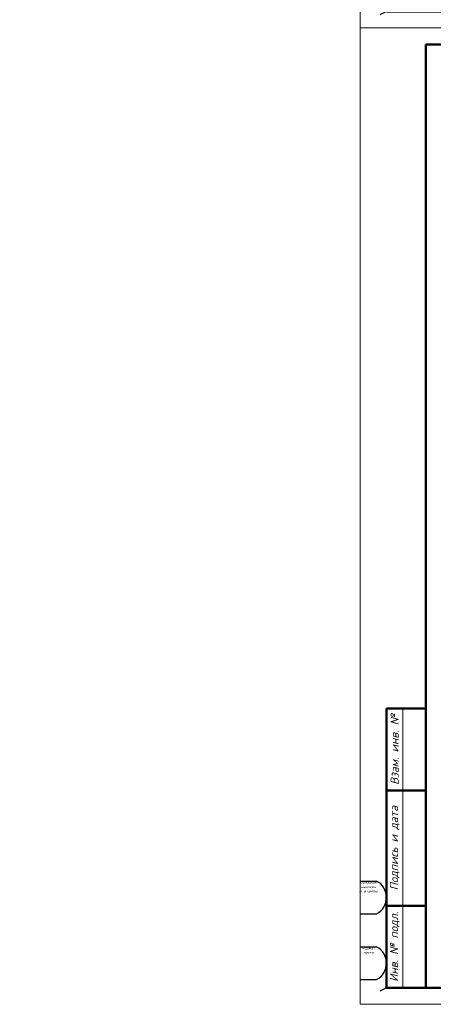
# Model space of a CAD drawing. Header units: millimetres. Extents: x 2842173 to 10151342, y -218675 to 375325.
# Tile 30 of 107: x 2918116 to 2930713, y -10775 to 19175. Entities that reach past the tile are written whole.
import ezdxf
from ezdxf import colors
from ezdxf.entities.mleader import LeaderData, LeaderLine
from ezdxf.math import Vec2, Vec3

# ---------------------------------------------------------------- set-up
doc = ezdxf.new("R2010")
doc.units = ezdxf.units.MM
doc.layers.add('0_Текст', color=175, linetype='Continuous', lineweight=20)
doc.layers.add('CS_UNPLOTTED', color=171, linetype='Continuous', plot=False)
doc.styles.add('geniso', font='geniso.shx', dxfattribs={"height": 250})
doc.styles.add('ISO_1.0', font='isocpeui.ttf')

# ---------------------------------------------------------------- blocks, each defined once
blk = doc.blocks.new('*U20')
at = {"lineweight": 9}
for p, q in [((-20, -5), (-20, 292)), ((-20, 292), (400, 292)), ((400, -5), (-20, -5))]:
    blk.add_line(p, q, dxfattribs=at)
at = {"lineweight": 50}
for p, q in [((0, 0), (0, 287)), ((0, 287), (395, 287)), ((0, 85), (-12, 85)), ((-12, 0), (-12, 85)), ((0, 60), (-12, 60)), ((0, 25), (-12, 25)), ((0, 0), (-12, 0)), ((395, 0), (0, 0))]:
    blk.add_line(p, q, dxfattribs=at)
at = {"lineweight": 20}
blk.add_line((-7, 85), (-7, 0), dxfattribs=at)
at = {"layer": 'CS_UNPLOTTED'}
for p, q in [((-20, 32.5), (-15, 32.5)), ((-20, 22.5), (-15, 22.5)), ((-20, 12.5), (-15, 12.5)), ((-20, 2.5), (-15, 2.5)), ((-12, 0), (-14, -1))]:
    blk.add_line(p, q, dxfattribs=at)
for centre in [(-17.66, 27.5), (-17.66, 7.5)]:
    blk.add_arc(centre, 5.67, 298.0574, 61.9426, dxfattribs=at)
at = {"layer": '0_Текст', "char_height": 2.5, "attachment_point": 5, "rotation": 90, "style": 'ISO_1.0'}
for s, insert, width in [('Взам. инв. №', (-9.5, 72.5), 25), ('Подпись и дата', (-9.5, 42.5), 35), ('Инв. № подл.', (-9.5, 12.5), 25)]:
    blk.add_mtext(s, dxfattribs=dict(at, insert=insert, width=width))
at = {"layer": 'CS_UNPLOTTED', "char_height": 0.8, "width": 5, "attachment_point": 2, "style": 'ISO_1.0'}
for s, insert in [('Основная надпись \\Pи штампы', (-17.5, 32.5)), ('Формат листа', (-17.5, 12.5))]:
    blk.add_mtext(s, dxfattribs=dict(at, insert=insert))
blk = doc.blocks.new('_Dot')
at = {"color": 0, "linetype": 'ByBlock', "lineweight": -2}
blk.add_line((-0.5, 0), (-1, 0), dxfattribs=at)
at = {"color": 0, "linetype": 'ByBlock', "const_width": 0.5}
blk.add_lwpolyline([(-0.25, 0, 1), (0.25, 0, 1)], format="xyb", close=True, dxfattribs=at)

msp = doc.modelspace()

# ---------------------------------------------------------------- block references
at = {"color": 0, "ltscale": 30, "xscale": 100, "yscale": 100, "zscale": 100}
for p in [(2930484.712, 19424.819), (2930484.712, -10275.181)]:
    msp.add_blockref('*U20', p, dxfattribs=at)

# ---------------------------------------------------------------- leaders
at = {"ltscale": 15}
ml = msp.add_multileader_mtext('Standard', dxfattribs=at)
ml.set_content('{\\fISOCPEUR|b0|i0|c204|p34;\\C0;Подготовка \\Pбетон Кл. В7.5\\A1;\\C7; }', color=256, style='geniso')
ml.set_leader_properties()
ml.set_arrow_properties(name='DOT')
ml.build(insert=Vec2(0, 0))
ml.multileader.update_dxf_attribs({"text_left_attachment_type": 6, "text_right_attachment_type": 6, "dogleg_length": 2, "arrow_head_size": 125, "scale": 50})
ctx = ml.context
ctx.base_point, ctx.scale, ctx.char_height, ctx.arrow_head_size, ctx.landing_gap_size, ctx.plane_origin = Vec3(2931941.812, -6708.633), 50, 300, 125, 10, Vec3(2934379.018, -12252.006)
ctx.left_attachment, ctx.right_attachment, ctx.text_align_type = 6, 6, 1
notes = []
notes.append((ctx, [(0, (1, 1, 0), (2934761.812, -6708.633), (-1, 0), 100, [(0, [(2935201.224, -7621.578)], 0, [])])]))
ctx.mtext.insert, ctx.mtext.width, ctx.mtext.alignment, ctx.mtext.line_spacing_style, ctx.mtext.flow_direction = Vec3(2933301.812, -6348.633), 2784.97971, 2, 2, 5
for ctx, leaders in notes:
    for number, flags, end, landing, length, lines in leaders:
        leader = LeaderData()
        leader.index, (leader.has_last_leader_line, leader.has_dogleg_vector, leader.attachment_direction) = number, flags
        leader.last_leader_point, leader.dogleg_vector, leader.dogleg_length = Vec3(end), Vec3(landing), length
        for number, points, colour, breaks in lines:
            line = LeaderLine()
            line.index, line.vertices, line.color, line.breaks = number, Vec3.list(points), colors.encode_raw_color(colour), breaks
            leader.lines.append(line)
        ctx.leaders.append(leader)

doc.saveas('drawing.dxf')
